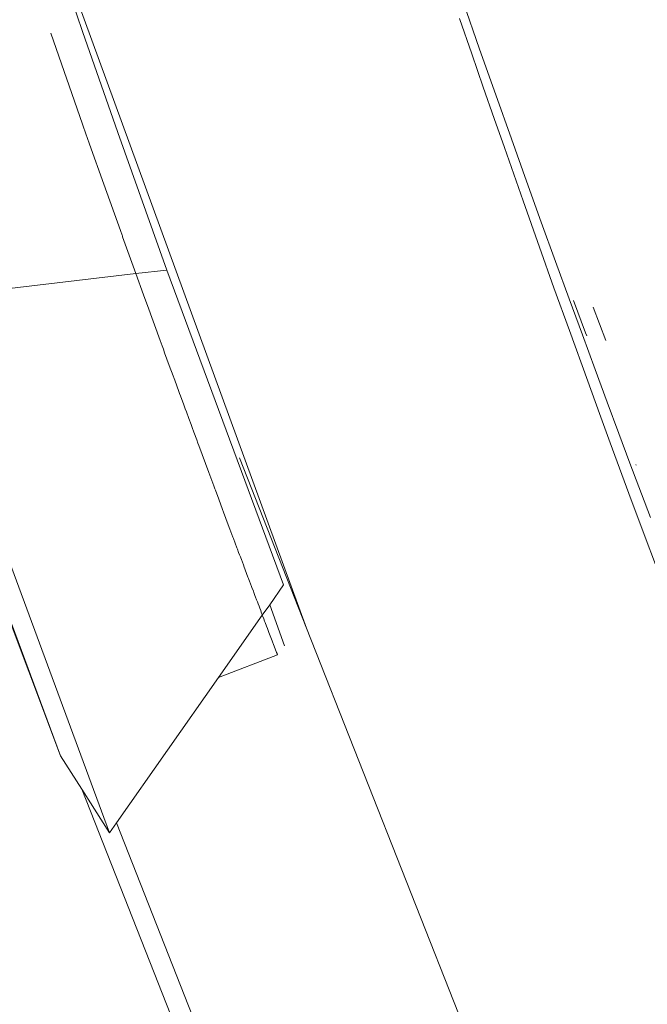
# Model space of a CAD drawing. Header units: millimetres. Extents: x 504675 to 860349, y -23215 to 63575.
# Tile 26 of 177: x 590935 to 590967, y 32664 to 32714. Entities that reach past the tile are written whole.
import ezdxf
from ezdxf import colors
from ezdxf.entities.mleader import LeaderData, LeaderLine
from ezdxf.math import Vec2, Vec3

# ---------------------------------------------------------------- set-up
doc = ezdxf.new("R2010")
doc.units = ezdxf.units.MM
doc.header["$LTSCALE"] = 10
doc.linetypes.add('LEVEL-F-OVERALL LAYOUT$0$HIDDEN', pattern=[0.375, 0.25, -0.125])
doc.layers.get('0').update_dxf_attribs({"linetype": 'CONTINUOUS'})
for name, color, linetype, lineweight in [('ARCH', 8, 'CONTINUOUS', 0), ('furniture', 8, 'CONTINUOUS', 5), ('level-C-ELEVATION-$0$I-ANNO-TEXT', 8, 'CONTINUOUS', 18)]:
    doc.layers.add(name, color=color, linetype=linetype, lineweight=lineweight)
doc.layers.add('LEVEL-F-OVERALL LAYOUT$0$DASH1L', color=8, linetype='LEVEL-F-OVERALL LAYOUT$0$HIDDEN')
doc.styles.add('level-C-ELEVATION-$0$KGD - Note', font='romans.shx', dxfattribs={"width": 0.7, "height": 2})

# ---------------------------------------------------------------- blocks, each defined once
blk = doc.blocks.new('ARCH')
at = {"layer": 'LEVEL-F-OVERALL LAYOUT$0$DASH1L'}
h = blk.add_hatch(dxfattribs=at)
h.set_pattern_fill('ANGLE', color=8, scale=10, angle=352.0664)
h.set_pattern_definition([(352.0664444, (-404119.055, 373340.98), (9.6410197, 69.1814516), [50.8, -19.05]), (82.0664444, (-404119.055, 373340.98), (-69.1814516, 9.6410197), [50.8, -19.05])])
edge = h.paths.add_edge_path(flags=16)
edge.add_line((572074.712, 35847.062), (602196.904, 29528.217))
edge.add_line((602196.904, 29528.217), (599472.63, 39352.005))
edge.add_arc((597545.364, 38817.547), 2000, 15.499436, 89.998351)
edge.add_line((597545.422, 40817.547), (573256.113, 40817.547))
edge.add_arc((576210.344, 22394.182), 18658.72, 99.1099624, 106.6903327)
edge.add_line((570851.58, 40266.829), (572074.712, 35847.062))
h.paths.add_polyline_path([(583373.777, 40815.973), (583374.097, 40875.042), (586424.097, 40859.112), (586423.937, 40815.973)], flags=16)
h.paths.add_polyline_path([(600840.891, 34605.132), (600792.778, 34591.523), (599497.965, 39260.646), (599546.078, 39274.255)])
h.paths.add_polyline_path([(587210.4, 32671.778), (587194.965, 32598.383), (582692.955, 33542.787), (582708.389, 33616.182)])
edge = h.paths.add_edge_path()
edge.add_line((572071.73, 35387.893), (601863.317, 29138.4))
edge.add_arc((601986.5, 29725.619), 600, 258.152638, 375.499436)
edge.add_line((602564.68, 29885.956), (599906.265, 39472.258))
edge.add_arc((597545.364, 38817.547), 2450, 15.499436, 89.998351)
edge.add_line((597545.435, 41267.547), (573220.478, 41267.547))
edge.add_arc((576210.344, 22394.182), 19108.72, 99.0018321, 106.2358191)
edge.add_arc((571035.465, 40164.758), 600, 106.235819, 195.468967)
edge.add_line((570457.2, 40004.728), (571616.648, 35815.082))
edge.add_arc((572194.913, 35975.111), 600, 195.468967, 258.152638)
h.paths.add_polyline_path([(587210.4, 32671.778), (587195.409, 32600.494), (587195.432, 32600.49)])
at = {"layer": 'furniture'}
for p, q in [((590934.744, 32723.3), (590949.279, 32683.463)), ((590937.919, 32713.723), (590934.744, 32723.3)), ((590957.208, 32715.216), (590958.047, 32712.82)), ((590957.648, 32712.591), (590957.035, 32714.376)), ((590937.925, 32709.024), (590936.32, 32713.623)), ((590939.708, 32708.597), (590937.919, 32713.723)), ((590958.233, 32710.899), (590957.648, 32712.591)), ((590958.047, 32712.82), (590958.862, 32710.505)), ((590958.785, 32709.31), (590958.233, 32710.899)), ((590958.862, 32710.505), (590959.655, 32708.273)), ((590938.118, 32708.477), (590937.925, 32709.024)), ((590959.302, 32707.828), (590958.785, 32709.31)), ((590942.197, 32701.62), (590939.708, 32708.597)), ((590938.165, 32708.345), (590938.118, 32708.477)), ((590938.285, 32708.004), (590938.165, 32708.345)), ((590959.655, 32708.273), (590960.424, 32706.122)), ((590938.285, 32708.004), (590939.007, 32705.971)), ((590959.302, 32707.828), (590960.248, 32705.138)), ((590960.424, 32706.122), (590961.169, 32704.052)), ((590939.007, 32705.971), (590939.846, 32703.622)), ((590960.248, 32705.138), (590961.082, 32702.782)), ((590961.169, 32704.052), (590961.889, 32702.063)), ((590939.933, 32703.391), (590939.846, 32703.622)), ((590939.947, 32703.353), (590939.933, 32703.391)), ((590939.959, 32703.308), (590939.947, 32703.353)), ((590939.959, 32703.308), (590940.631, 32701.438)), ((590961.082, 32702.782), (590961.816, 32700.725)), ((590961.889, 32702.063), (590962.584, 32700.156)), ((590940.631, 32701.438), (590942.197, 32701.62)), ((590946.157, 32690.944), (590942.197, 32701.62)), ((590929.298, 32700.117), (590940.631, 32701.438)), ((590940.631, 32701.438), (590941.021, 32700.359)), ((590962.595, 32698.558), (590961.816, 32700.725)), ((590939.298, 32673.095), (590929.298, 32700.117)), ((590941.183, 32699.915), (590941.021, 32700.359)), ((590962.584, 32700.156), (590963.253, 32698.33)), ((590963.416, 32698.436), (590962.798, 32700.085)), ((590941.216, 32699.819), (590941.183, 32699.915)), ((590941.216, 32699.819), (590941.857, 32698.055)), ((590964.443, 32698.051), (590963.804, 32699.736)), ((590963.525, 32695.99), (590962.595, 32698.558)), ((590941.96, 32697.781), (590941.857, 32698.055)), ((590963.253, 32698.33), (590963.896, 32696.586)), ((590963.476, 32698.278), (590963.416, 32698.436)), ((590942.023, 32697.613), (590941.96, 32697.781)), ((590942.087, 32697.427), (590942.023, 32697.613)), ((590942.322, 32696.783), (590942.087, 32697.427)), ((590942.516, 32696.262), (590942.322, 32696.783)), ((590963.896, 32696.586), (590964.511, 32694.923)), ((590942.563, 32696.125), (590942.516, 32696.262)), ((590942.6, 32696.036), (590942.563, 32696.125)), ((590942.808, 32695.457), (590942.6, 32696.036)), ((590964.121, 32694.354), (590963.525, 32695.99)), ((590942.845, 32695.368), (590942.808, 32695.457)), ((590942.894, 32695.239), (590942.845, 32695.368)), ((590943.057, 32694.78), (590942.894, 32695.239)), ((590943.135, 32694.582), (590943.057, 32694.78)), ((590943.188, 32694.439), (590943.135, 32694.582)), ((590964.511, 32694.923), (590965.1, 32693.34)), ((590943.309, 32694.097), (590943.188, 32694.439)), ((590943.424, 32693.796), (590943.309, 32694.097)), ((590964.667, 32692.865), (590964.121, 32694.354)), ((590943.482, 32693.642), (590943.424, 32693.796)), ((590943.562, 32693.41), (590943.482, 32693.642)), ((590943.713, 32693.015), (590943.562, 32693.41)), ((590965.1, 32693.34), (590965.662, 32691.837)), ((590943.775, 32692.851), (590943.713, 32693.015)), ((590943.817, 32692.723), (590943.775, 32692.851)), ((590944.325, 32691.354), (590943.817, 32692.723)), ((590964.667, 32692.865), (590965.614, 32690.298)), ((590949.279, 32683.463), (590945.873, 32692.102)), ((590965.662, 32691.837), (590966.7, 32689.076)), ((590965.981, 32691.735), (590965.971, 32691.763)), ((590944.428, 32691.083), (590944.325, 32691.354)), ((590944.576, 32690.678), (590944.428, 32691.083)), ((590944.633, 32690.531), (590944.576, 32690.678)), ((590948.118, 32685.659), (590946.157, 32690.944)), ((590944.658, 32690.458), (590944.633, 32690.531)), ((590944.825, 32690.01), (590944.658, 32690.458)), ((590965.614, 32690.298), (590966.388, 32688.217)), ((590945.025, 32689.477), (590944.825, 32690.01)), ((590945.071, 32689.354), (590945.025, 32689.477)), ((590945.311, 32688.711), (590945.071, 32689.354)), ((590945.397, 32688.481), (590945.311, 32688.711)), ((590945.546, 32688.085), (590945.397, 32688.481)), ((590945.576, 32688.003), (590945.546, 32688.085)), ((590966.388, 32688.217), (590967.01, 32686.557)), ((590945.662, 32687.779), (590945.576, 32688.003)), ((590945.752, 32687.536), (590945.662, 32687.779)), ((590932.848, 32687.516), (590936.804, 32676.998)), ((590936.804, 32676.998), (590932.952, 32687.398)), ((590945.775, 32687.477), (590945.752, 32687.536)), ((590945.838, 32687.306), (590945.775, 32687.477)), ((590945.886, 32687.181), (590945.838, 32687.306)), ((590945.923, 32687.079), (590945.886, 32687.181)), ((590945.996, 32686.89), (590945.923, 32687.079)), ((590946.008, 32686.855), (590945.996, 32686.89)), ((590946.092, 32686.632), (590946.008, 32686.855)), ((590946.103, 32686.605), (590946.092, 32686.632)), ((590946.311, 32686.054), (590946.103, 32686.605)), ((590946.34, 32685.976), (590946.311, 32686.054)), ((590946.412, 32685.789), (590946.34, 32685.976)), ((590946.421, 32685.76), (590946.412, 32685.789)), ((590946.509, 32685.531), (590946.421, 32685.76)), ((590947.41, 32684.651), (590948.118, 32685.659)), ((590946.583, 32685.333), (590946.509, 32685.531)), ((590946.583, 32685.333), (590946.604, 32685.28)), ((590946.664, 32685.12), (590946.604, 32685.28)), ((590946.664, 32685.12), (590946.696, 32685.036)), ((590946.744, 32684.908), (590946.696, 32685.036)), ((590946.744, 32684.908), (590946.786, 32684.801)), ((590946.825, 32684.696), (590946.786, 32684.801)), ((590946.825, 32684.696), (590946.872, 32684.574)), ((590946.905, 32684.484), (590946.872, 32684.574)), ((590947.037, 32684.12), (590947.41, 32684.651)), ((590948.168, 32682.571), (590947.41, 32684.651)), ((590944.824, 32680.967), (590947.037, 32684.12)), ((590946.905, 32684.484), (590946.955, 32684.356)), ((590946.986, 32684.272), (590946.955, 32684.356)), ((590946.986, 32684.272), (590947.034, 32684.146)), ((590947.037, 32684.12), (590947.034, 32684.146)), ((590947.037, 32684.12), (590947.11, 32683.946)), ((590947.11, 32683.946), (590947.155, 32683.813)), ((590947.183, 32683.755), (590947.155, 32683.813)), ((590947.251, 32683.574), (590947.183, 32683.755)), ((590947.251, 32683.574), (590947.296, 32683.442)), ((590947.296, 32683.442), (590947.316, 32683.403)), ((590947.373, 32683.241), (590947.316, 32683.403)), ((590947.534, 32682.819), (590947.373, 32683.241)), ((590964.523, 32644.794), (590949.279, 32683.463)), ((590947.534, 32682.819), (590947.577, 32682.719)), ((590947.577, 32682.719), (590947.584, 32682.69)), ((590947.761, 32682.228), (590947.584, 32682.69)), ((590947.807, 32682.11), (590944.824, 32680.967)), ((590947.761, 32682.228), (590947.782, 32682.175)), ((590947.782, 32682.175), (590947.797, 32682.135)), ((590947.782, 32682.175), (590947.807, 32682.11)), ((590947.797, 32682.135), (590947.807, 32682.11)), ((590939.646, 32673.592), (590944.824, 32680.967)), ((590936.804, 32676.998), (590937.887, 32675.303)), ((590937.887, 32675.303), (590939.298, 32673.095)), ((590943.742, 32660.445), (590937.887, 32675.303)), ((590939.298, 32673.095), (590939.646, 32673.592)), ((590951.66, 32643.09), (590939.646, 32673.592))]:
    blk.add_line(p, q, dxfattribs=at)
blk = doc.blocks.new('level-C-ELEVATION-$0$_Open90')
at = {"color": 0, "linetype": 'ByBlock', "lineweight": -2}
for p, q in [((-0.5, 0.5), (0, 0)), ((0, 0), (-1, 0)), ((0, 0), (-0.5, -0.5))]:
    blk.add_line(p, q, dxfattribs=at)

msp = doc.modelspace()

# ---------------------------------------------------------------- block references
at = {"layer": 'ARCH'}
msp.add_blockref('ARCH', (0, 0), dxfattribs=at)

# ---------------------------------------------------------------- leaders
at = {"layer": 'level-C-ELEVATION-$0$I-ANNO-TEXT', "ltscale": 0.25}
ml = msp.add_multileader_mtext('Standard', dxfattribs=at)
ml.set_content('{\\fIBM Plex Mono Medium|b0|i0|c0|p49;SIGNAGE}', color=142, style='level-C-ELEVATION-$0$KGD - Note')
ml.set_leader_properties(color=1)
ml.set_arrow_properties(name='level-C-ELEVATION-$0$_Open90')
ml.build(insert=Vec2(0, 0))
ml.multileader.update_dxf_attribs({"text_right_attachment_type": 3, "dogleg_length": 3, "arrow_head_size": 100, "scale": 50})
ctx = ml.context
ctx.base_point, ctx.scale, ctx.char_height, ctx.arrow_head_size, ctx.landing_gap_size, ctx.plane_origin, ctx.plane_x_axis, ctx.plane_y_axis = Vec3(635485.687, 31928.669), 50, 100, 100, 50, Vec3(635310.34, 32749.039), Vec3(0.965084, 0.261939), Vec3(-0.261939, 0.965084)
ctx.right_attachment, ctx.text_align_type = 3, 2
notes = []
notes.append((ctx, [(1, (1, 1, 0), (636135.51, 32105.041), (-0.965084, -0.261939), 150, [(0, [(636640.118, 33032.464)], 0, [])])]))
ctx.mtext.insert, ctx.mtext.text_direction, ctx.mtext.rotation, ctx.mtext.width, ctx.mtext.alignment, ctx.mtext.flow_direction = Vec3(635932.016, 32091.257), Vec3(0.965084, 0.261939), 0.265031, 1652.66293, 3, 5
for ctx, leaders in notes:
    for number, flags, end, landing, length, lines in leaders:
        leader = LeaderData()
        leader.index, (leader.has_last_leader_line, leader.has_dogleg_vector, leader.attachment_direction) = number, flags
        leader.last_leader_point, leader.dogleg_vector, leader.dogleg_length = Vec3(end), Vec3(landing), length
        for number, points, colour, breaks in lines:
            line = LeaderLine()
            line.index, line.vertices, line.color, line.breaks = number, Vec3.list(points), colors.encode_raw_color(colour), breaks
            leader.lines.append(line)
        ctx.leaders.append(leader)

doc.saveas('drawing.dxf')
